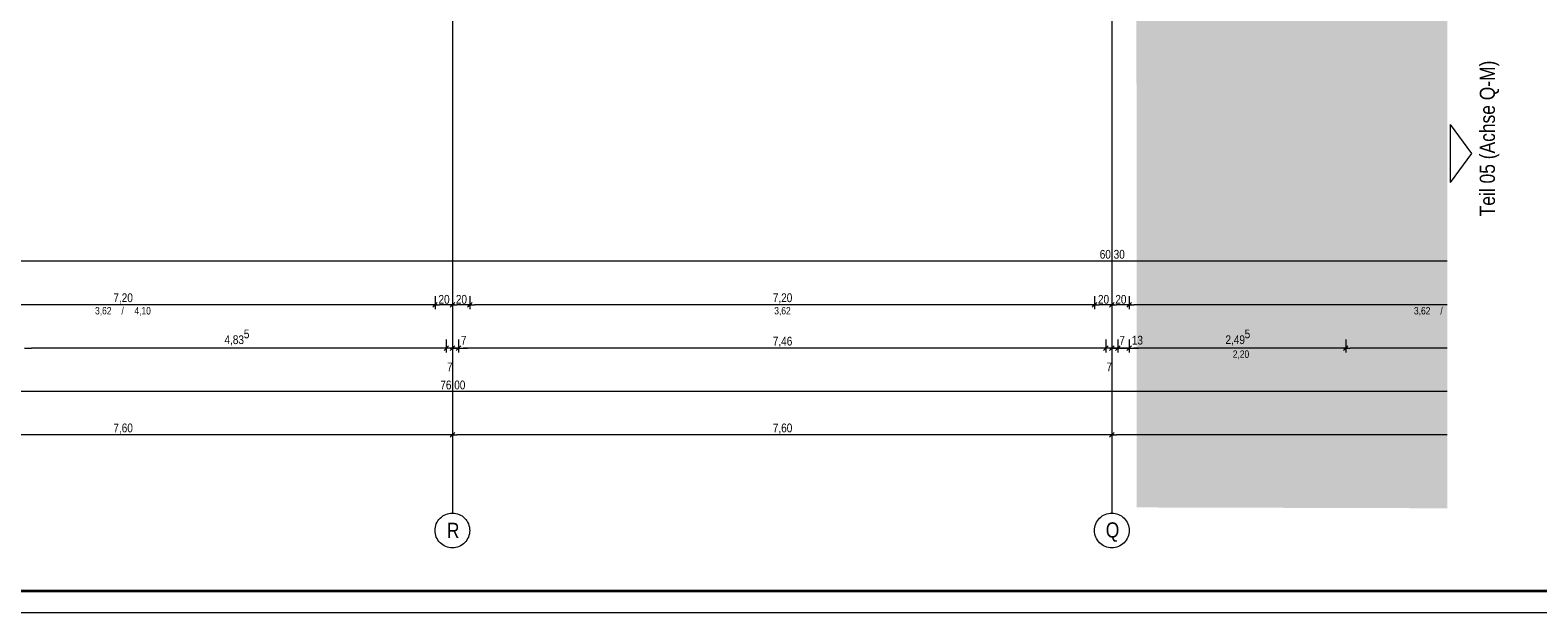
# Model space of a CAD drawing. Extents: x -720 to 300, y 62 to 1162.
# Tile 21 of 256: x -250 to 97, y 62 to 197. Entities that reach past the tile are written whole.
import ezdxf
from ezdxf.enums import TextEntityAlignment as Align
from ezdxf.lldxf.tags import DXFTag

# ---------------------------------------------------------------- set-up
doc = ezdxf.new("R2010")
doc.units = 0
doc.layers.get('0').update_dxf_attribs({"lineweight": 13})
doc.layers.add('70 -71 Achsen- 1 Gebäudeachsen', color=7, linetype='STRICHPUNKT2-A06G93UB8I', lineweight=18)
doc.layers.add('iwb_Plankopf Rahmen', color=7, linetype='Continuous', lineweight=35)
for name, color, linetype, lineweight, true_color in [('70 -76 Bemaßung- 2 Allgemein', 9, 'Continuous', 5, 0x808080), ('iwb_Layout BA_Markierung', 7, 'Continuous', 9, 0xbadcdc), ('iwb_Layout Text', 3, 'Continuous', 18, 0x00ff00)]:
    doc.layers.add(name, color=color, linetype=linetype, lineweight=lineweight, true_color=true_color)
doc.styles.get("Standard").update_dxf_attribs({"font": 'ARIALN.TTF'})
tags = doc.linetypes.add('STRICHPUNKT2-A06G93UB8I', pattern=[12.7, 6.35, -3.175, 0, -3.175]).pattern_tags.tags
tags[10:11] = [DXFTag(74, 4), DXFTag(75, 0), DXFTag(340, '0'), DXFTag(46, 0.0), DXFTag(50, 0.0), DXFTag(44, 0.0), DXFTag(45, 0.0)]
tags[8:9] = [DXFTag(74, 4), DXFTag(75, 0), DXFTag(340, '0'), DXFTag(46, 0.0), DXFTag(50, 0.0), DXFTag(44, 0.0), DXFTag(45, 0.0)]
tags[6:7] = [DXFTag(74, 4), DXFTag(75, 0), DXFTag(340, '0'), DXFTag(46, 0.0), DXFTag(50, 0.0), DXFTag(44, 0.0), DXFTag(45, 0.0)]
tags[4:5] = [DXFTag(74, 4), DXFTag(75, 0), DXFTag(340, '0'), DXFTag(46, 0.0), DXFTag(50, 0.0), DXFTag(44, 0.0), DXFTag(45, 0.0)]

# ---------------------------------------------------------------- blocks, each defined once
blk = doc.blocks.new('Polygon-A06G93U58I')
at = {"color": 0, "linetype": 'ByBlock', "lineweight": -2, "ltscale": 0.13}
blk.add_solid([(4.85, 86.71), (4.69, 1083.81), (76.5, 86.52), (76.5, 1083.81)], dxfattribs=at)
blk = doc.blocks.new('Referenz-A06G93UD8I')
at = {"layer": '70 -71 Achsen- 1 Gebäudeachsen', "color": 0, "linetype": 'STRICHPUNKT2-A06G93UB8I', "lineweight": -2, "ltscale": 0.13}
for p, q in [((-152.85, 1084.85), (-152.85, 85.41)), ((-0.85, 1084.85), (-0.85, 85.41))]:
    blk.add_line(p, q, dxfattribs=at)
at = {"layer": '70 -71 Achsen- 1 Gebäudeachsen', "color": 0, "linetype": 'Continuous', "lineweight": -2, "ltscale": 0.13}
for p, q in [((-156.38, 83.3), (-156.18, 83.63)), ((-156.18, 83.63), (-155.95, 83.95)), ((-155.95, 83.95), (-155.68, 84.24)), ((-155.68, 84.24), (-155.39, 84.5)), ((-155.39, 84.5), (-155.08, 84.74)), ((-155.08, 84.74), (-154.74, 84.94)), ((-154.74, 84.94), (-154.38, 85.11)), ((-154.38, 85.11), (-154.01, 85.24)), ((-154.01, 85.24), (-153.63, 85.34)), ((-153.63, 85.34), (-153.25, 85.39)), ((-153.25, 85.39), (-152.85, 85.41)), ((-152.85, 85.41), (-152.46, 85.39)), ((-152.46, 85.39), (-152.07, 85.34)), ((-152.07, 85.34), (-151.69, 85.24)), ((-151.69, 85.24), (-151.32, 85.11)), ((-151.32, 85.11), (-150.97, 84.94)), ((-150.97, 84.94), (-150.63, 84.74)), ((-150.63, 84.74), (-150.32, 84.5)), ((-150.32, 84.5), (-150.02, 84.24)), ((-150.02, 84.24), (-149.76, 83.95)), ((-149.76, 83.95), (-149.53, 83.63)), ((-149.53, 83.63), (-149.33, 83.3)), ((-4.38, 83.3), (-4.18, 83.63)), ((-4.18, 83.63), (-3.95, 83.95)), ((-3.95, 83.95), (-3.68, 84.24)), ((-3.68, 84.24), (-3.39, 84.5)), ((-3.39, 84.5), (-3.08, 84.74)), ((-3.08, 84.74), (-2.74, 84.94)), ((-2.74, 84.94), (-2.38, 85.11)), ((-2.38, 85.11), (-2.01, 85.24)), ((-2.01, 85.24), (-1.63, 85.34)), ((-1.63, 85.34), (-1.25, 85.39)), ((-1.25, 85.39), (-0.85, 85.41)), ((-0.85, 85.41), (-0.46, 85.39)), ((-0.46, 85.39), (-0.07, 85.34)), ((-0.07, 85.34), (0.31, 85.24)), ((0.31, 85.24), (0.68, 85.11)), ((0.68, 85.11), (1.03, 84.94)), ((1.03, 84.94), (1.37, 84.74)), ((1.37, 84.74), (1.68, 84.5)), ((1.68, 84.5), (1.98, 84.24)), ((1.98, 84.24), (2.24, 83.95)), ((2.24, 83.95), (2.47, 83.63)), ((2.47, 83.63), (2.67, 83.3)), ((-156.85, 81.41), (-156.83, 81.8)), ((-156.83, 81.02), (-156.85, 81.41)), ((-156.83, 81.8), (-156.78, 82.19)), ((-156.78, 80.63), (-156.83, 81.02)), ((-156.78, 82.19), (-156.68, 82.57)), ((-156.68, 80.25), (-156.78, 80.63)), ((-156.68, 82.57), (-156.55, 82.94)), ((-156.55, 79.88), (-156.68, 80.25)), ((-156.55, 82.94), (-156.38, 83.3)), ((-149.33, 83.3), (-149.16, 82.94)), ((-149.16, 82.94), (-149.03, 82.57)), ((-149.03, 80.25), (-149.16, 79.88)), ((-149.03, 82.57), (-148.93, 82.19)), ((-148.93, 80.63), (-149.03, 80.25)), ((-148.93, 82.19), (-148.87, 81.8)), ((-148.87, 81.02), (-148.93, 80.63)), ((-148.87, 81.8), (-148.85, 81.41)), ((-148.85, 81.41), (-148.87, 81.02)), ((-4.85, 81.41), (-4.83, 81.8)), ((-4.83, 81.02), (-4.85, 81.41)), ((-4.83, 81.8), (-4.78, 82.19)), ((-4.78, 80.63), (-4.83, 81.02)), ((-4.78, 82.19), (-4.68, 82.57)), ((-4.68, 80.25), (-4.78, 80.63)), ((-4.68, 82.57), (-4.55, 82.94)), ((-4.55, 79.88), (-4.68, 80.25)), ((-4.55, 82.94), (-4.38, 83.3)), ((2.67, 83.3), (2.84, 82.94)), ((2.84, 82.94), (2.97, 82.57)), ((2.97, 80.25), (2.84, 79.88)), ((2.97, 82.57), (3.07, 82.19)), ((3.07, 80.63), (2.97, 80.25)), ((3.07, 82.19), (3.13, 81.8)), ((3.13, 81.02), (3.07, 80.63)), ((3.13, 81.8), (3.15, 81.41)), ((3.15, 81.41), (3.13, 81.02)), ((-156.38, 79.53), (-156.55, 79.88)), ((-156.18, 79.19), (-156.38, 79.53)), ((-155.95, 78.87), (-156.18, 79.19)), ((-155.68, 78.58), (-155.95, 78.87)), ((-155.39, 78.32), (-155.68, 78.58)), ((-155.08, 78.09), (-155.39, 78.32)), ((-154.74, 77.88), (-155.08, 78.09)), ((-154.38, 77.72), (-154.74, 77.88)), ((-154.01, 77.58), (-154.38, 77.72)), ((-153.63, 77.49), (-154.01, 77.58)), ((-153.25, 77.43), (-153.63, 77.49)), ((-152.85, 77.41), (-153.25, 77.43)), ((-152.46, 77.43), (-152.85, 77.41)), ((-152.07, 77.49), (-152.46, 77.43)), ((-151.69, 77.58), (-152.07, 77.49)), ((-151.32, 77.72), (-151.69, 77.58)), ((-150.97, 77.88), (-151.32, 77.72)), ((-150.63, 78.09), (-150.97, 77.88)), ((-150.32, 78.32), (-150.63, 78.09)), ((-150.02, 78.58), (-150.32, 78.32)), ((-149.76, 78.87), (-150.02, 78.58)), ((-149.53, 79.19), (-149.76, 78.87)), ((-149.33, 79.53), (-149.53, 79.19)), ((-149.16, 79.88), (-149.33, 79.53)), ((-4.38, 79.53), (-4.55, 79.88)), ((-4.18, 79.19), (-4.38, 79.53)), ((-3.95, 78.87), (-4.18, 79.19)), ((-3.68, 78.58), (-3.95, 78.87)), ((-3.39, 78.32), (-3.68, 78.58)), ((-3.08, 78.09), (-3.39, 78.32)), ((-2.74, 77.88), (-3.08, 78.09)), ((-2.38, 77.72), (-2.74, 77.88)), ((-2.01, 77.58), (-2.38, 77.72)), ((-1.63, 77.49), (-2.01, 77.58)), ((-1.25, 77.43), (-1.63, 77.49)), ((-0.85, 77.41), (-1.25, 77.43)), ((-0.46, 77.43), (-0.85, 77.41)), ((-0.07, 77.49), (-0.46, 77.43)), ((0.31, 77.58), (-0.07, 77.49)), ((0.68, 77.72), (0.31, 77.58)), ((1.03, 77.88), (0.68, 77.72)), ((1.37, 78.09), (1.03, 77.88)), ((1.68, 78.32), (1.37, 78.09)), ((1.98, 78.58), (1.68, 78.32)), ((2.24, 78.87), (1.98, 78.58)), ((2.47, 79.19), (2.24, 78.87)), ((2.67, 79.53), (2.47, 79.19)), ((2.84, 79.88), (2.67, 79.53))]:
    blk.add_line(p, q, dxfattribs=at)
at = {"layer": '70 -76 Bemaßung- 2 Allgemein', "color": 0, "linetype": 'Continuous', "lineweight": -2, "ltscale": 0.13}
for p, q in [((76.46, 143.41), (-602.79, 143.41)), ((-157.91, 133.41), (-299.79, 133.41)), ((-156.35, 133.41), (-157.91, 133.41)), ((-156.32, 133.94), (-157.38, 132.88)), ((-157.38, 132.88), (-156.32, 133.94)), ((-157.35, 133.41), (-155.79, 133.41)), ((-156.85, 135.41), (-156.85, 132.41)), ((-156.85, 135.41), (-156.85, 132.41)), ((-153.91, 133.41), (-155.79, 133.41)), ((-152.35, 133.41), (-153.91, 133.41)), ((-152.32, 133.94), (-153.38, 132.88)), ((-153.38, 132.88), (-152.32, 133.94)), ((-153.35, 133.41), (-151.79, 133.41)), ((-152.85, 135.41), (-152.85, 132.41)), ((-152.85, 135.41), (-152.85, 132.41)), ((-149.91, 133.41), (-151.79, 133.41)), ((-148.35, 133.41), (-149.91, 133.41)), ((-149.38, 132.88), (-148.32, 133.94)), ((-148.32, 133.94), (-149.38, 132.88)), ((-149.35, 133.41), (-147.79, 133.41)), ((-148.85, 135.41), (-148.85, 132.41)), ((-148.85, 135.41), (-148.85, 132.41)), ((-5.91, 133.41), (-147.79, 133.41)), ((-4.35, 133.41), (-5.91, 133.41)), ((-4.32, 133.94), (-5.38, 132.88)), ((-5.38, 132.88), (-4.32, 133.94)), ((-5.35, 133.41), (-3.79, 133.41)), ((-4.85, 135.41), (-4.85, 132.41)), ((-4.85, 135.41), (-4.85, 132.41)), ((-1.91, 133.41), (-3.79, 133.41)), ((-0.35, 133.41), (-1.91, 133.41)), ((-1.38, 132.88), (-0.32, 133.94)), ((-0.32, 133.94), (-1.38, 132.88)), ((-1.35, 133.41), (0.21, 133.41)), ((-0.85, 135.41), (-0.85, 132.41)), ((-0.85, 135.41), (-0.85, 132.41)), ((2.09, 133.41), (0.21, 133.41)), ((3.65, 133.41), (2.09, 133.41)), ((2.62, 132.88), (3.68, 133.94)), ((3.68, 133.94), (2.62, 132.88)), ((2.65, 133.41), (4.21, 133.41)), ((3.15, 135.41), (3.15, 132.41)), ((3.15, 135.41), (3.15, 132.41)), ((76.46, 133.41), (4.21, 133.41)), ((-154.25, 125.41), (-154.25, 122.41)), ((-154.25, 125.41), (-154.25, 122.41)), ((-152.85, 125.41), (-152.85, 122.41)), ((-152.85, 125.41), (-152.85, 122.41)), ((-151.45, 125.41), (-151.45, 122.41)), ((-151.45, 125.41), (-151.45, 122.41)), ((-2.25, 125.41), (-2.25, 122.41)), ((-2.25, 125.41), (-2.25, 122.41)), ((-0.85, 125.41), (-0.85, 122.41)), ((-0.85, 125.41), (-0.85, 122.41)), ((0.55, 125.41), (0.55, 122.41)), ((0.55, 125.41), (0.55, 122.41)), ((3.15, 125.41), (3.15, 122.41)), ((3.15, 125.41), (3.15, 122.41)), ((53.05, 125.41), (53.05, 122.41)), ((53.05, 125.41), (53.05, 122.41)), ((-251.45, 123.41), (-249.89, 123.41)), ((-155.31, 123.41), (-249.89, 123.41)), ((-155.31, 123.41), (-156.37, 123.41)), ((-153.75, 123.41), (-155.31, 123.41)), ((-153.75, 123.41), (-155.31, 123.41)), ((-153.91, 123.41), (-154.97, 123.41)), ((-153.72, 123.94), (-154.78, 122.88)), ((-153.72, 123.94), (-154.78, 122.88)), ((-152.85, 123.41), (-154.25, 123.41)), ((-152.35, 123.41), (-153.91, 123.41)), ((-152.32, 123.94), (-153.38, 122.88)), ((-153.38, 122.88), (-152.32, 123.94)), ((-153.35, 123.41), (-151.79, 123.41)), ((-151.45, 123.41), (-152.85, 123.41)), ((-151.98, 122.88), (-150.92, 123.94)), ((-151.98, 122.88), (-150.92, 123.94)), ((-151.95, 123.41), (-150.39, 123.41)), ((-151.95, 123.41), (-150.39, 123.41)), ((-151.79, 123.41), (-150.73, 123.41)), ((-150.39, 123.41), (-149.33, 123.41)), ((-3.31, 123.41), (-150.39, 123.41)), ((-3.31, 123.41), (-4.37, 123.41)), ((-1.75, 123.41), (-3.31, 123.41)), ((-1.75, 123.41), (-3.31, 123.41)), ((-1.91, 123.41), (-2.97, 123.41)), ((-1.72, 123.94), (-2.78, 122.88)), ((-1.72, 123.94), (-2.78, 122.88)), ((-0.85, 123.41), (-2.25, 123.41)), ((-0.35, 123.41), (-1.91, 123.41)), ((-0.51, 123.41), (-1.57, 123.41)), ((-0.32, 123.94), (-1.38, 122.88)), ((-1.38, 122.88), (-0.32, 123.94)), ((-1.35, 123.41), (0.21, 123.41)), ((0.55, 123.41), (-0.85, 123.41)), ((1.05, 123.41), (-0.51, 123.41)), ((0.02, 122.88), (1.08, 123.94)), ((1.08, 123.94), (0.02, 122.88)), ((0.05, 123.41), (1.61, 123.41)), ((0.21, 123.41), (1.27, 123.41)), ((3.15, 123.41), (0.55, 123.41)), ((1.61, 123.41), (2.67, 123.41)), ((2.62, 122.88), (3.68, 123.94)), ((2.62, 122.88), (3.68, 123.94)), ((2.65, 123.41), (4.21, 123.41)), ((2.65, 123.41), (4.21, 123.41)), ((51.99, 123.41), (4.21, 123.41)), ((4.21, 123.41), (5.27, 123.41)), ((53.55, 123.41), (51.99, 123.41)), ((52.52, 122.88), (53.58, 123.94)), ((53.58, 123.94), (52.52, 122.88)), ((52.55, 123.41), (54.11, 123.41)), ((76.46, 123.41), (54.11, 123.41)), ((76.46, 113.41), (-682.36, 113.41)), ((-152.85, 105.41), (-152.85, 102.41)), ((-152.85, 105.41), (-152.85, 102.41)), ((-0.85, 105.41), (-0.85, 102.41)), ((-0.85, 105.41), (-0.85, 102.41)), ((-153.91, 103.41), (-303.79, 103.41)), ((-152.35, 103.41), (-153.91, 103.41)), ((-152.32, 103.94), (-153.38, 102.88)), ((-153.38, 102.88), (-152.32, 103.94)), ((-153.35, 103.41), (-151.79, 103.41)), ((-1.91, 103.41), (-151.79, 103.41)), ((-0.35, 103.41), (-1.91, 103.41)), ((-1.38, 102.88), (-0.32, 103.94)), ((-0.32, 103.94), (-1.38, 102.88)), ((-1.35, 103.41), (0.21, 103.41)), ((76.46, 103.41), (0.21, 103.41))]:
    blk.add_line(p, q, dxfattribs=at)
at = {"layer": '70 -71 Achsen- 1 Gebäudeachsen', "color": 0, "linetype": 'Continuous', "lineweight": -2, "ltscale": 0.13, "char_height": 3.5241, "attachment_point": 1}
for s, insert in [('{\\fArial Narrow;R}', (-154.13, 83.17)), ('{\\fArial Narrow;Q}', (-2.26, 83.28))]:
    blk.add_mtext(s, dxfattribs=dict(at, insert=insert))
at = {"layer": '70 -76 Bemaßung- 2 Allgemein', "color": 0, "linetype": 'Continuous', "lineweight": -2, "ltscale": 0.13, "attachment_point": 1}
for s, insert, char_height in [('{\\fArial Narrow;60,30}', (-3.64, 146.03), 2.0138), ('{\\fArial Narrow;7,20}', (-230.99, 136.03), 2.0138), ('{\\fArial Narrow;20}', (-156.05, 135.66), 2.0138), ('{\\fArial Narrow;20}', (-152.05, 135.66), 2.0138), ('{\\fArial Narrow;7,20}', (-78.99, 136.03), 2.0138), ('{\\fArial Narrow;20}', (-4.05, 135.66), 2.0138), ('{\\fArial Narrow;20}', (-0.05, 135.66), 2.0138), ('{\\fArial Narrow;3,62}', (-235.21, 132.88), 1.7), ('{\\fArial Narrow;/}', (-229.13, 132.85), 1.7), ('{\\fArial Narrow;4,10}', (-226.14, 132.87), 1.7), ('{\\fArial Narrow;3,62}', (-78.66, 132.88), 1.7), ('{\\fArial Narrow;3,62}', (68.79, 132.88), 1.7), ('{\\fArial Narrow;/}', (74.87, 132.85), 1.7), ('{\\fArial Narrow;4,83}', (-205.38, 126.36), 2.0138), ('{\\fArial Narrow;5}', (-200.92, 127.7), 2.0138), ('{\\fArial Narrow;7}', (-150.87, 126.24), 2.0138), ('{\\fArial Narrow;7,46}', (-78.99, 126.03), 2.0138), ('{\\fArial Narrow;7}', (0.88, 126.24), 2.0138), ('{\\fArial Narrow;13}', (3.75, 126.25), 2.0138), ('{\\fArial Narrow;2,49}', (25.34, 126.36), 2.0138), ('{\\fArial Narrow;5}', (29.76, 127.7), 2.0138), ('{\\fArial Narrow;2,20}', (27.02, 122.88), 1.7), ('{\\fArial Narrow;7}', (-154.09, 120.1), 2.0138), ('{\\fArial Narrow;7}', (-2.09, 120.1), 2.0138), ('{\\fArial Narrow;76,00}', (-155.63, 115.93), 2.0138), ('{\\fArial Narrow;7,60}', (-230.99, 106.03), 2.0138), ('{\\fArial Narrow;7,60}', (-78.99, 106.03), 2.0138)]:
    blk.add_mtext(s, dxfattribs=dict(at, insert=insert, char_height=char_height))

msp = doc.modelspace()

# ---------------------------------------------------------------- linework, layer by layer
at = {"layer": 'iwb_Layout Text', "linetype": 'Continuous', "ltscale": 0.18}
for p, q in [((82.12, 168.23), (77.24, 174.92)), ((77.24, 161.54), (77.24, 174.92)), ((77.24, 161.54), (82.12, 168.23))]:
    msp.add_line(p, q, dxfattribs=at)
at = {"layer": 'iwb_Plankopf Rahmen', "color": 8, "lineweight": 13, "ltscale": 0.13, "true_color": 0x808080}
msp.add_lwpolyline([(300.35, 62.43), (-719.65, 62.43), (-719.65, 1162.43), (300.35, 1162.43), (300.35, 62.43)], close=True, dxfattribs=at)
at = {"layer": 'iwb_Plankopf Rahmen', "ltscale": 0.35}
msp.add_lwpolyline([(-699.65, 67.43), (-699.65, 1157.43), (295.35, 1157.43), (295.35, 67.43), (-599.65, 67.43), (-699.65, 67.43)], close=True, dxfattribs=at)

# ---------------------------------------------------------------- block references
at = {"color": 8, "lineweight": 13, "ltscale": 0.13, "true_color": 0x808080}
msp.add_blockref('Referenz-A06G93UD8I', (0, 0), dxfattribs=at)
at = {"layer": 'iwb_Layout BA_Markierung', "ltscale": 0.13}
msp.add_blockref('Polygon-A06G93U58I', (0, 0), dxfattribs=at)

# ---------------------------------------------------------------- texts
at = {"layer": 'iwb_Layout Text', "ltscale": 0.18}
msp.add_text('Teil 05 (Achse Q-M)', height=3.5, rotation=90, dxfattribs=at).set_placement((83.95, 153.77), align=Align.TOP_LEFT)

doc.saveas('drawing.dxf')
